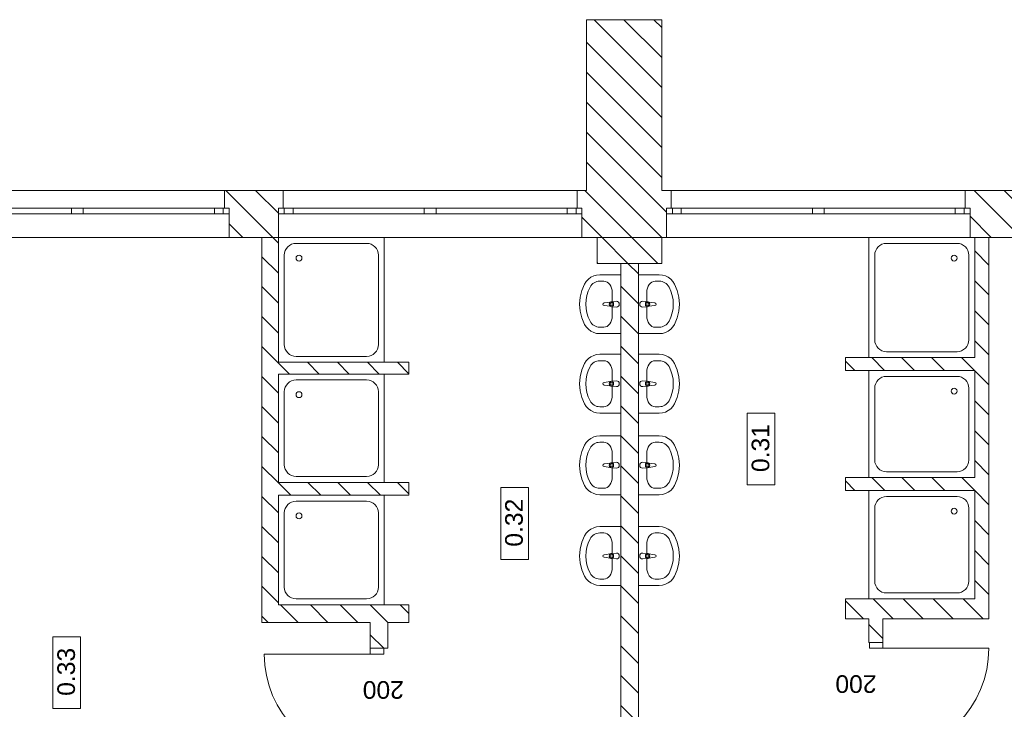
# Model space of a CAD drawing. Header units: millimetres. Extents: x -22315 to 39025, y -47720 to 770.
# Tile 7 of 28: x -13665 to -5293, y -28408 to -22550. Entities that reach past the tile are written whole.
import ezdxf

# ---------------------------------------------------------------- set-up
doc = ezdxf.new("R2010")
doc.units = ezdxf.units.MM
for name, color, linetype, lineweight in [('poziom_1 (1)_4_0_Nr_pióra__81_Nr_pióra__4', 7, 'Continuous', 9), ('poziom_1 (1)_4_2D - Ogólne_Nr_pióra__21_Nr_pióra__7', 7, 'Continuous', 9), ('poziom_1 (1)_4_Drzwi ArchiCAD_Nr_pióra__27_Nr_pióra__7', 7, 'Continuous', 9), ('poziom_1 (1)_4_Drzwi ArchiCAD_Nr_pióra__81_Nr_pióra__4', 7, 'Continuous', 9), ('poziom_1 (1)_4_Konstrukcja - Stropy_Nr_pióra__81_Nr_pióra__4', 7, 'Continuous', 9), ('poziom_1 (1)_4_Konstrukcja - Ściany zew_Nr_pióra__107_Nr_pióra__10', 7, 'Continuous', 9), ('poziom_1 (1)_4_Konstrukcja - Ściany zew_Nr_pióra__27_Nr_pióra__7', 7, 'Continuous', 9), ('poziom_1 (1)_4_Metryczki pomieszczeń ArchiCADa_Nr_pióra__6_Nr_pióra__5', 7, 'Continuous', 9), ('poziom_1 (1)_4_Okna ArchiCADa_Nr_pióra__101_Nr_pióra__252', 7, 'Continuous', 9), ('poziom_1 (1)_4_Okna ArchiCADa_Nr_pióra__27_Nr_pióra__7', 7, 'Continuous', 9), ('poziom_1 (1)_4_Okna ArchiCADa_Nr_pióra__81_Nr_pióra__4', 7, 'Continuous', 9), ('poziom_1 (1)_4_Znaczniki drzwi ArchiCADa_Nr_pióra__7_Nr_pióra__7', 7, 'Continuous', 9)]:
    doc.layers.add(name, color=color, linetype=linetype, lineweight=lineweight)
doc.styles.add('GENERATED_STYLE_1', font='arial.ttf')
pattern_1 = [(135, (37205, -40790), (127.2792, 127.2792), [])]

msp = doc.modelspace()

# ---------------------------------------------------------------- hatches: boundary and pattern name
at = {"layer": 'poziom_1 (1)_4_Konstrukcja - Ściany zew_Nr_pióra__107_Nr_pióra__10', "linetype": 'ByBlock'}
h = msp.add_hatch(dxfattribs=at)
h.set_pattern_fill('BLOCZKI_CERAMICZNE_0004', color=256, angle=270, style=0, pattern_type=2)
h.set_pattern_definition(pattern_1)
h.paths.add_polyline_path([(-8845, -22550), (-8845, -24000), (-8205, -24000), (-8205, -22550)])
h = msp.add_hatch(dxfattribs=at)
h.set_pattern_fill('BLOCZKI_CERAMICZNE_0004', color=256, angle=270, style=0, pattern_type=2)
h.set_pattern_definition(pattern_1)
h.paths.add_polyline_path([(-11465, -24400), (-11465, -24150), (-11425, -24150), (-11425, -24000), (-11925, -24000), (-11925, -24150), (-11885, -24150), (-11885, -24400)])
h = msp.add_hatch(dxfattribs=at)
h.set_pattern_fill('BLOCZKI_CERAMICZNE_0004', color=256, angle=270, style=0, pattern_type=2)
h.set_pattern_definition(pattern_1)
h.paths.add_polyline_path([(-8165, -24400), (-8165, -24150), (-8125, -24150), (-8125, -24000), (-8925, -24000), (-8925, -24150), (-8885, -24150), (-8885, -24400)])
h = msp.add_hatch(dxfattribs=at)
h.set_pattern_fill('BLOCZKI_CERAMICZNE_0004', color=256, angle=270, style=0, pattern_type=2)
h.set_pattern_definition(pattern_1)
h.paths.add_polyline_path([(-5155, -24400), (-5155, -24150), (-5115, -24150), (-5115, -24000), (-5625, -24000), (-5625, -24150), (-5585, -24150), (-5585, -24400)])
h = msp.add_hatch(dxfattribs=at)
h.set_pattern_fill('BLOCZKI_CERAMICZNE_0004', color=256, angle=270, style=0, pattern_type=2)
h.set_pattern_definition(pattern_1)
h.paths.add_polyline_path([(-11605, -24400), (-11605, -27670), (-11465, -27520), (-11465, -24400)])
h = msp.add_hatch(dxfattribs=at)
h.set_pattern_fill('BLOCZKI_CERAMICZNE_0004', color=256, angle=270, style=0, pattern_type=2)
h.set_pattern_definition(pattern_1)
h.paths.add_polyline_path([(-8755, -24400), (-8755, -24620), (-8205, -24620), (-8205, -24400)])
h = msp.add_hatch(dxfattribs=at)
h.set_pattern_fill('BLOCZKI_CERAMICZNE_0004', color=256, angle=270, style=0, pattern_type=2)
h.set_pattern_definition(pattern_1)
h.paths.add_polyline_path([(-5425, -27640), (-5425, -24400), (-5545, -24400), (-5545, -27470)])
h = msp.add_hatch(dxfattribs=at)
h.set_pattern_fill('BLOCZKI_CERAMICZNE_0004', color=256, angle=270, style=0, pattern_type=2)
h.set_pattern_definition(pattern_1)
h.paths.add_polyline_path([(-8405, -24620.3), (-8555, -24620.3), (-8555, -29510), (-8405, -29510)])
h = msp.add_hatch(dxfattribs=at)
h.set_pattern_fill('BLOCZKI_CERAMICZNE_0004', color=256, angle=270, style=0, pattern_type=2)
h.set_pattern_definition(pattern_1)
h.paths.add_polyline_path([(-6645, -25530), (-5545, -25530), (-5545, -25420), (-6645, -25420)])
h = msp.add_hatch(dxfattribs=at)
h.set_pattern_fill('BLOCZKI_CERAMICZNE_0004', color=256, angle=270, style=0, pattern_type=2)
h.set_pattern_definition(pattern_1)
h.paths.add_polyline_path([(-10355, -25460), (-11465, -25460), (-11465, -25560), (-10355, -25560)])
h = msp.add_hatch(dxfattribs=at)
h.set_pattern_fill('BLOCZKI_CERAMICZNE_0004', color=256, angle=270, style=0, pattern_type=2)
h.set_pattern_definition(pattern_1)
h.paths.add_polyline_path([(-6645, -26550), (-5545, -26550), (-5545, -26440), (-6645, -26440)])
h = msp.add_hatch(dxfattribs=at)
h.set_pattern_fill('BLOCZKI_CERAMICZNE_0004', color=256, angle=270, style=0, pattern_type=2)
h.set_pattern_definition(pattern_1)
h.paths.add_polyline_path([(-10355, -26480), (-11465, -26480), (-11465, -26590), (-10355, -26590)])
h = msp.add_hatch(dxfattribs=at)
h.set_pattern_fill('BLOCZKI_CERAMICZNE_0004', color=256, angle=270, style=0, pattern_type=2)
h.set_pattern_definition(pattern_1)
h.paths.add_polyline_path([(-11605, -27670), (-10355, -27670), (-10355, -27520), (-11465, -27520)])
h = msp.add_hatch(dxfattribs=at)
h.set_pattern_fill('BLOCZKI_CERAMICZNE_0004', color=256, angle=270, style=0, pattern_type=2)
h.set_pattern_definition(pattern_1)
h.paths.add_polyline_path([(-6645, -27640), (-5425, -27640), (-5545, -27470), (-6645, -27470)])
h = msp.add_hatch(dxfattribs=at)
h.set_pattern_fill('BLOCZKI_CERAMICZNE_0004', color=256, angle=270, style=0, pattern_type=2)
h.set_pattern_definition(pattern_1)
h.paths.add_polyline_path([(-10685, -27890), (-10535, -27890), (-10535, -27670), (-10685, -27670)])
h = msp.add_hatch(dxfattribs=at)
h.set_pattern_fill('BLOCZKI_CERAMICZNE_0004', color=256, angle=270, style=0, pattern_type=2)
h.set_pattern_definition(pattern_1)
h.paths.add_polyline_path([(-6445, -27840), (-6325, -27840), (-6325, -27640), (-6445, -27640)])

# ---------------------------------------------------------------- linework, layer by layer
at = {"layer": 'poziom_1 (1)_4_0_Nr_pióra__81_Nr_pióra__4', "linetype": 'ByBlock'}
for p, q in [((-10565, -24400), (-11465, -24400)), ((-11465, -24400), (-11465, -25460)), ((-10565, -25460), (-10565, -24400)), ((-6445, -25420), (-6445, -24400)), ((-6445, -24400), (-5545, -24400)), ((-5545, -24400), (-5545, -25420)), ((-10715, -24450), (-11315, -24450)), ((-6295, -24450), (-5695, -24450)), ((-11415, -24550), (-11415, -25310)), ((-10615, -25310), (-10615, -24550)), ((-6395, -25270), (-6395, -24550)), ((-5595, -24550), (-5595, -25270)), ((-8862.7, -24795.8), (-8848.1, -24773.3)), ((-8848.1, -24773.3), (-8829.9, -24753.9)), ((-8829.9, -24753.9), (-8808.5, -24738)), ((-8808.5, -24738), (-8784.8, -24726.4)), ((-8784.8, -24726.4), (-8759.4, -24719.2)), ((-8759.4, -24719.2), (-8733.2, -24716.8)), ((-8733.2, -24716.8), (-8555, -24716.8)), ((-8697.5, -24771.1), (-8733.2, -24771.1)), ((-8555, -24716.8), (-8555, -25216.8)), ((-8226.8, -24716.8), (-8405, -24716.8)), ((-8405, -24716.8), (-8405, -25216.8)), ((-8262.5, -24771.1), (-8226.8, -24771.1)), ((-8200.6, -24719.2), (-8226.8, -24716.8)), ((-8175.2, -24726.4), (-8200.6, -24719.2)), ((-8151.5, -24738), (-8175.2, -24726.4)), ((-8130.1, -24753.9), (-8151.5, -24738)), ((-8111.9, -24773.3), (-8130.1, -24753.9)), ((-8097.3, -24795.8), (-8111.9, -24773.3)), ((-8900.2, -24907.6), (-8886, -24850.1)), ((-8886, -24850.1), (-8862.7, -24795.8)), ((-8074, -24850.1), (-8097.3, -24795.8)), ((-8059.8, -24907.6), (-8074, -24850.1)), ((-8905, -24966.8), (-8900.2, -24907.6)), ((-8633.8, -24945.8), (-8591.8, -24941.8)), ((-8633.8, -24945.8), (-8633.8, -24945.7)), ((-8626.8, -24867.8), (-8626.8, -25065.8)), ((-8326.2, -24945.8), (-8368.2, -24941.8)), ((-8333.2, -24867.8), (-8333.2, -25065.8)), ((-8326.2, -24945.8), (-8326.2, -24945.7)), ((-8055, -24966.8), (-8059.8, -24907.6)), ((-8900.2, -25025.9), (-8905, -24966.8)), ((-8886, -25083.4), (-8900.2, -25025.9)), ((-8696.2, -24955.7), (-8643.3, -24949.1)), ((-8696.2, -24955.7), (-8696.2, -24955.6)), ((-8643.3, -24984.5), (-8696.2, -24977.9)), ((-8643.3, -24984.5), (-8643.3, -24984.5)), ((-8591.8, -24991.8), (-8633.8, -24987.8)), ((-8616.7, -24953.2), (-8631.6, -24953.2)), ((-8631.6, -24980.4), (-8616.7, -24980.4)), ((-8616.7, -24980.4), (-8616.7, -24953.2)), ((-8591.8, -24991.8), (-8591.8, -24991.7)), ((-8368.2, -24991.8), (-8326.2, -24987.8)), ((-8368.2, -24991.8), (-8368.2, -24991.7)), ((-8343.3, -24953.2), (-8328.4, -24953.2)), ((-8343.3, -24980.4), (-8343.3, -24953.2)), ((-8328.4, -24980.4), (-8343.3, -24980.4)), ((-8263.8, -24955.7), (-8316.7, -24949.1)), ((-8316.7, -24984.5), (-8263.8, -24977.9)), ((-8316.7, -24984.5), (-8316.7, -24984.5)), ((-8263.8, -24955.7), (-8263.8, -24955.6)), ((-8074, -25083.4), (-8059.8, -25025.9)), ((-8059.8, -25025.9), (-8055, -24966.8)), ((-8862.7, -25137.8), (-8886, -25083.4)), ((-8097.3, -25137.8), (-8074, -25083.4)), ((-8848.1, -25160.2), (-8862.7, -25137.8)), ((-8829.9, -25179.7), (-8848.1, -25160.2)), ((-8808.5, -25195.5), (-8829.9, -25179.7)), ((-8784.8, -25207.2), (-8808.5, -25195.5)), ((-8697.5, -25162.4), (-8733.2, -25162.4)), ((-8262.5, -25162.4), (-8226.8, -25162.4)), ((-8175.2, -25207.2), (-8151.5, -25195.5)), ((-8151.5, -25195.5), (-8130.1, -25179.7)), ((-8130.1, -25179.7), (-8111.9, -25160.2)), ((-8111.9, -25160.2), (-8097.3, -25137.8)), ((-8759.4, -25214.4), (-8784.8, -25207.2)), ((-8733.2, -25216.8), (-8759.4, -25214.4)), ((-8555, -25216.8), (-8733.2, -25216.8)), ((-8405, -25216.8), (-8226.8, -25216.8)), ((-8226.8, -25216.8), (-8200.6, -25214.4)), ((-8200.6, -25214.4), (-8175.2, -25207.2)), ((-11315, -25410), (-10715, -25410)), ((-8862.7, -25471.3), (-8848.1, -25448.8)), ((-8848.1, -25448.8), (-8829.9, -25429.3)), ((-8829.9, -25429.3), (-8808.5, -25413.5)), ((-8808.5, -25413.5), (-8784.8, -25401.8)), ((-8784.8, -25401.8), (-8759.4, -25394.7)), ((-8759.4, -25394.7), (-8733.2, -25392.3)), ((-8733.2, -25392.3), (-8555, -25392.3)), ((-8697.5, -25446.6), (-8733.2, -25446.6)), ((-8555, -25392.3), (-8555, -25892.3)), ((-8226.8, -25392.3), (-8405, -25392.3)), ((-8405, -25392.3), (-8405, -25892.3)), ((-8262.5, -25446.6), (-8226.8, -25446.6)), ((-8200.6, -25394.7), (-8226.8, -25392.3)), ((-8175.2, -25401.8), (-8200.6, -25394.7)), ((-8151.5, -25413.5), (-8175.2, -25401.8)), ((-8130.1, -25429.3), (-8151.5, -25413.5)), ((-8111.9, -25448.8), (-8130.1, -25429.3)), ((-8097.3, -25471.3), (-8111.9, -25448.8)), ((-5545, -25420), (-6445, -25420)), ((-5695, -25370), (-6295, -25370)), ((-11465, -25460), (-10565, -25460)), ((-8900.2, -25583.1), (-8886, -25525.6)), ((-8886, -25525.6), (-8862.7, -25471.3)), ((-8074, -25525.6), (-8097.3, -25471.3)), ((-8059.8, -25583.1), (-8074, -25525.6)), ((-6445, -26440), (-6445, -25530)), ((-6445, -25530), (-5545, -25530)), ((-5545, -25530), (-5545, -26440)), ((-10565, -25560), (-11465, -25560)), ((-11465, -25560), (-11465, -26480)), ((-10715, -25610), (-11315, -25610)), ((-10565, -26480), (-10565, -25560)), ((-8905, -25642.3), (-8900.2, -25583.1)), ((-8626.8, -25543.2), (-8626.8, -25741.3)), ((-8333.2, -25543.2), (-8333.2, -25741.3)), ((-8055, -25642.3), (-8059.8, -25583.1)), ((-6295, -25580), (-5695, -25580)), ((-8900.2, -25701.4), (-8905, -25642.3)), ((-8696.2, -25631.2), (-8643.3, -25624.5)), ((-8696.2, -25631.2), (-8696.2, -25631.1)), ((-8643.3, -25660), (-8696.2, -25653.4)), ((-8643.3, -25660), (-8643.3, -25659.9)), ((-8633.8, -25621.3), (-8591.8, -25617.3)), ((-8633.8, -25621.3), (-8633.8, -25621.2)), ((-8591.8, -25667.3), (-8633.8, -25663.3)), ((-8616.7, -25628.7), (-8631.6, -25628.7)), ((-8631.6, -25655.9), (-8616.7, -25655.9)), ((-8616.7, -25655.9), (-8616.7, -25628.7)), ((-8591.8, -25667.3), (-8591.8, -25667.2)), ((-8326.2, -25621.3), (-8368.2, -25617.3)), ((-8368.2, -25667.3), (-8326.2, -25663.3)), ((-8368.2, -25667.3), (-8368.2, -25667.2)), ((-8343.3, -25628.7), (-8328.4, -25628.7)), ((-8343.3, -25655.9), (-8343.3, -25628.7)), ((-8328.4, -25655.9), (-8343.3, -25655.9)), ((-8326.2, -25621.3), (-8326.2, -25621.2)), ((-8263.8, -25631.2), (-8316.7, -25624.5)), ((-8316.7, -25660), (-8263.8, -25653.4)), ((-8316.7, -25660), (-8316.7, -25659.9)), ((-8263.8, -25631.2), (-8263.8, -25631.1)), ((-8059.8, -25701.4), (-8055, -25642.3)), ((-6395, -26290), (-6395, -25680)), ((-5595, -25680), (-5595, -26290)), ((-11415, -25710), (-11415, -26330)), ((-10615, -26330), (-10615, -25710)), ((-8886, -25758.9), (-8900.2, -25701.4)), ((-8862.7, -25813.2), (-8886, -25758.9)), ((-8097.3, -25813.2), (-8074, -25758.9)), ((-8074, -25758.9), (-8059.8, -25701.4)), ((-8848.1, -25835.7), (-8862.7, -25813.2)), ((-8829.9, -25855.2), (-8848.1, -25835.7)), ((-8808.5, -25871), (-8829.9, -25855.2)), ((-8697.5, -25837.9), (-8733.2, -25837.9)), ((-8262.5, -25837.9), (-8226.8, -25837.9)), ((-8151.5, -25871), (-8130.1, -25855.2)), ((-8130.1, -25855.2), (-8111.9, -25835.7)), ((-8111.9, -25835.7), (-8097.3, -25813.2)), ((-8784.8, -25882.7), (-8808.5, -25871)), ((-8759.4, -25889.8), (-8784.8, -25882.7)), ((-8733.2, -25892.3), (-8759.4, -25889.8)), ((-8555, -25892.3), (-8733.2, -25892.3)), ((-8405, -25892.3), (-8226.8, -25892.3)), ((-8226.8, -25892.3), (-8200.6, -25889.8)), ((-8200.6, -25889.8), (-8175.2, -25882.7)), ((-8175.2, -25882.7), (-8151.5, -25871)), ((-8829.9, -26122.1), (-8808.5, -26106.3)), ((-8808.5, -26106.3), (-8784.8, -26094.6)), ((-8784.8, -26094.6), (-8759.4, -26087.5)), ((-8759.4, -26087.5), (-8733.2, -26085)), ((-8733.2, -26085), (-8555, -26085)), ((-8555, -26085), (-8555, -26585)), ((-8226.8, -26085), (-8405, -26085)), ((-8405, -26085), (-8405, -26585)), ((-8200.6, -26087.5), (-8226.8, -26085)), ((-8175.2, -26094.6), (-8200.6, -26087.5)), ((-8151.5, -26106.3), (-8175.2, -26094.6)), ((-8130.1, -26122.1), (-8151.5, -26106.3)), ((-8886, -26218.4), (-8862.7, -26164.1)), ((-8862.7, -26164.1), (-8848.1, -26141.6)), ((-8848.1, -26141.6), (-8829.9, -26122.1)), ((-8697.5, -26139.4), (-8733.2, -26139.4)), ((-8262.5, -26139.4), (-8226.8, -26139.4)), ((-8111.9, -26141.6), (-8130.1, -26122.1)), ((-8097.3, -26164.1), (-8111.9, -26141.6)), ((-8074, -26218.4), (-8097.3, -26164.1)), ((-8905, -26335), (-8900.2, -26275.9)), ((-8900.2, -26275.9), (-8886, -26218.4)), ((-8626.8, -26236), (-8626.8, -26434.1)), ((-8333.2, -26236), (-8333.2, -26434.1)), ((-8059.8, -26275.9), (-8074, -26218.4)), ((-8055, -26335), (-8059.8, -26275.9)), ((-8900.2, -26394.2), (-8905, -26335)), ((-8696.2, -26323.9), (-8643.3, -26317.3)), ((-8696.2, -26323.9), (-8696.2, -26323.9)), ((-8643.3, -26352.8), (-8696.2, -26346.1)), ((-8643.3, -26352.8), (-8643.3, -26352.7)), ((-8633.8, -26314), (-8591.8, -26310)), ((-8633.8, -26314), (-8633.8, -26314)), ((-8591.8, -26360), (-8633.8, -26356)), ((-8616.7, -26321.4), (-8631.6, -26321.4)), ((-8631.6, -26348.6), (-8616.7, -26348.6)), ((-8616.7, -26348.6), (-8616.7, -26321.4)), ((-8591.8, -26360), (-8591.8, -26360)), ((-8326.2, -26314), (-8368.2, -26310)), ((-8368.2, -26360), (-8326.2, -26356)), ((-8368.2, -26360), (-8368.2, -26360)), ((-8343.3, -26321.4), (-8328.4, -26321.4)), ((-8343.3, -26348.6), (-8343.3, -26321.4)), ((-8328.4, -26348.6), (-8343.3, -26348.6)), ((-8326.2, -26314), (-8326.2, -26314)), ((-8263.8, -26323.9), (-8316.7, -26317.3)), ((-8316.7, -26352.8), (-8263.8, -26346.1)), ((-8316.7, -26352.8), (-8316.7, -26352.7)), ((-8263.8, -26323.9), (-8263.8, -26323.9)), ((-8059.8, -26394.2), (-8055, -26335)), ((-11315, -26430), (-10715, -26430)), ((-8886, -26451.7), (-8900.2, -26394.2)), ((-8862.7, -26506), (-8886, -26451.7)), ((-8097.3, -26506), (-8074, -26451.7)), ((-8074, -26451.7), (-8059.8, -26394.2)), ((-5545, -26440), (-6445, -26440)), ((-5695, -26390), (-6295, -26390)), ((-11465, -26480), (-10565, -26480)), ((-8848.1, -26528.5), (-8862.7, -26506)), ((-8829.9, -26548), (-8848.1, -26528.5)), ((-8697.5, -26530.7), (-8733.2, -26530.7)), ((-8262.5, -26530.7), (-8226.8, -26530.7)), ((-8130.1, -26548), (-8111.9, -26528.5)), ((-8111.9, -26528.5), (-8097.3, -26506)), ((-10565, -26590), (-11465, -26590)), ((-11465, -26590), (-11465, -27520)), ((-10565, -27520), (-10565, -26590)), ((-8808.5, -26563.8), (-8829.9, -26548)), ((-8784.8, -26575.5), (-8808.5, -26563.8)), ((-8759.4, -26582.6), (-8784.8, -26575.5)), ((-8733.2, -26585), (-8759.4, -26582.6)), ((-8555, -26585), (-8733.2, -26585)), ((-8405, -26585), (-8226.8, -26585)), ((-8226.8, -26585), (-8200.6, -26582.6)), ((-8200.6, -26582.6), (-8175.2, -26575.5)), ((-8175.2, -26575.5), (-8151.5, -26563.8)), ((-8151.5, -26563.8), (-8130.1, -26548)), ((-6445, -27470), (-6445, -26550)), ((-6445, -26550), (-5545, -26550)), ((-6295, -26600), (-5695, -26600)), ((-5545, -26550), (-5545, -27470)), ((-10715, -26640), (-11315, -26640)), ((-6395, -27320), (-6395, -26700)), ((-5595, -26700), (-5595, -27320)), ((-11415, -26740), (-11415, -27370)), ((-10615, -27370), (-10615, -26740)), ((-8808.5, -26877), (-8784.8, -26865.3)), ((-8784.8, -26865.3), (-8759.4, -26858.2)), ((-8759.4, -26858.2), (-8733.2, -26855.8)), ((-8733.2, -26855.8), (-8555, -26855.8)), ((-8555, -26855.8), (-8555, -27355.8)), ((-8226.8, -26855.8), (-8405, -26855.8)), ((-8405, -26855.8), (-8405, -27355.8)), ((-8200.6, -26858.2), (-8226.8, -26855.8)), ((-8175.2, -26865.3), (-8200.6, -26858.2)), ((-8151.5, -26877), (-8175.2, -26865.3)), ((-8886, -26989.1), (-8862.7, -26934.8)), ((-8862.7, -26934.8), (-8848.1, -26912.3)), ((-8848.1, -26912.3), (-8829.9, -26892.8)), ((-8829.9, -26892.8), (-8808.5, -26877)), ((-8697.5, -26910.1), (-8733.2, -26910.1)), ((-8262.5, -26910.1), (-8226.8, -26910.1)), ((-8130.1, -26892.8), (-8151.5, -26877)), ((-8111.9, -26912.3), (-8130.1, -26892.8)), ((-8097.3, -26934.8), (-8111.9, -26912.3)), ((-8074, -26989.1), (-8097.3, -26934.8)), ((-8900.2, -27046.6), (-8886, -26989.1)), ((-8626.8, -27006.7), (-8626.8, -27204.8)), ((-8333.2, -27006.7), (-8333.2, -27204.8)), ((-8059.8, -27046.6), (-8074, -26989.1)), ((-8905, -27105.8), (-8900.2, -27046.6)), ((-8900.2, -27164.9), (-8905, -27105.8)), ((-8696.2, -27094.7), (-8643.3, -27088)), ((-8696.2, -27094.7), (-8696.2, -27094.6)), ((-8643.3, -27123.5), (-8696.2, -27116.9)), ((-8643.3, -27123.5), (-8643.3, -27123.4)), ((-8633.8, -27084.8), (-8591.8, -27080.8)), ((-8633.8, -27084.8), (-8633.8, -27084.7)), ((-8616.7, -27092.2), (-8631.6, -27092.2)), ((-8631.6, -27119.4), (-8616.7, -27119.4)), ((-8616.7, -27119.4), (-8616.7, -27092.2)), ((-8326.2, -27084.8), (-8368.2, -27080.8)), ((-8343.3, -27092.2), (-8328.4, -27092.2)), ((-8343.3, -27119.4), (-8343.3, -27092.2)), ((-8328.4, -27119.4), (-8343.3, -27119.4)), ((-8326.2, -27084.8), (-8326.2, -27084.7)), ((-8263.8, -27094.7), (-8316.7, -27088)), ((-8316.7, -27123.5), (-8263.8, -27116.9)), ((-8316.7, -27123.5), (-8316.7, -27123.4)), ((-8263.8, -27094.7), (-8263.8, -27094.6)), ((-8055, -27105.8), (-8059.8, -27046.6)), ((-8059.8, -27164.9), (-8055, -27105.8)), ((-8886, -27222.4), (-8900.2, -27164.9)), ((-8591.8, -27130.8), (-8633.8, -27126.8)), ((-8591.8, -27130.8), (-8591.8, -27130.7)), ((-8368.2, -27130.8), (-8326.2, -27126.8)), ((-8368.2, -27130.8), (-8368.2, -27130.7)), ((-8074, -27222.4), (-8059.8, -27164.9)), ((-8862.7, -27276.7), (-8886, -27222.4)), ((-8848.1, -27299.2), (-8862.7, -27276.7)), ((-8111.9, -27299.2), (-8097.3, -27276.7)), ((-8097.3, -27276.7), (-8074, -27222.4)), ((-8829.9, -27318.7), (-8848.1, -27299.2)), ((-8808.5, -27334.5), (-8829.9, -27318.7)), ((-8784.8, -27346.2), (-8808.5, -27334.5)), ((-8759.4, -27353.4), (-8784.8, -27346.2)), ((-8733.2, -27355.8), (-8759.4, -27353.4)), ((-8697.5, -27301.4), (-8733.2, -27301.4)), ((-8555, -27355.8), (-8733.2, -27355.8)), ((-8405, -27355.8), (-8226.8, -27355.8)), ((-8262.5, -27301.4), (-8226.8, -27301.4)), ((-8226.8, -27355.8), (-8200.6, -27353.4)), ((-8200.6, -27353.4), (-8175.2, -27346.2)), ((-8175.2, -27346.2), (-8151.5, -27334.5)), ((-8151.5, -27334.5), (-8130.1, -27318.7)), ((-8130.1, -27318.7), (-8111.9, -27299.2)), ((-5695, -27420), (-6295, -27420)), ((-11465, -27520), (-10565, -27520)), ((-11315, -27470), (-10715, -27470)), ((-5545, -27470), (-6445, -27470))]:
    msp.add_line(p, q, dxfattribs=at)
for centre in [(-11290, -24575), (-5720, -24575), (-5720, -25705), (-11290, -25735), (-5720, -26725), (-11290, -26765)]:
    msp.add_circle(centre, 25, dxfattribs=at)
for centre, radius, start, end in [((-11315, -24550), 100, 90, 180), ((-10715, -24550), 100, 0, 90), ((-6295, -24550), 100, 90, 180), ((-5695, -24550), 100, 0, 90), ((-8631.9, -24966.8), 21.1, 95.16961, 122.77103), ((-8591.8, -24966.8), 25, 270, 90), ((-8368.2, -24966.8), 25, 90, 270), ((-8328.1, -24966.8), 21.1, 57.22897, 84.83039), ((-8694.8, -24966.8), 11.2, 97.13892, 262.86108), ((-8631.9, -24966.8), 21.1, 122.77103, 237.22897), ((-8631.6, -24966.8), 13.6, 90, 270), ((-8631.9, -24966.8), 21.1, 237.22897, 264.83039), ((-8328.4, -24966.8), 13.6, 270, 90), ((-8328.1, -24966.8), 21.1, 275.16961, 302.77103), ((-8328.1, -24966.8), 21.1, 302.77103, 57.22897), ((-8265.2, -24966.8), 11.2, 277.13892, 82.86108), ((-6295, -25270), 100, 180, 270), ((-5695, -25270), 100, 270, 0), ((-11315, -25310), 100, 180, 270), ((-10715, -25310), 100, 270, 0), ((-11315, -25710), 100, 90, 180), ((-10715, -25710), 100, 0, 90), ((-6295, -25680), 100, 90, 180), ((-5695, -25680), 100, 0, 90), ((-8694.8, -25642.3), 11.2, 97.13892, 262.86108), ((-8631.9, -25642.3), 21.1, 122.77103, 237.22897), ((-8631.6, -25642.3), 13.6, 90, 270), ((-8631.9, -25642.3), 21.1, 95.16961, 122.77103), ((-8631.9, -25642.3), 21.1, 237.22897, 264.83039), ((-8591.8, -25642.3), 25, 270, 90), ((-8368.2, -25642.3), 25, 90, 270), ((-8328.4, -25642.3), 13.6, 270, 90), ((-8328.1, -25642.3), 21.1, 57.22897, 84.83039), ((-8328.1, -25642.3), 21.1, 275.16961, 302.77103), ((-8328.1, -25642.3), 21.1, 302.77103, 57.22897), ((-8265.2, -25642.3), 11.2, 277.13892, 82.86108), ((-11315, -26330), 100, 180, 270), ((-10715, -26330), 100, 270, 0), ((-8694.8, -26335), 11.2, 97.13892, 262.86108), ((-8631.9, -26335), 21.1, 122.77103, 237.22897), ((-8631.6, -26335), 13.6, 90, 270), ((-8631.9, -26335), 21.1, 95.16961, 122.77103), ((-8631.9, -26335), 21.1, 237.22897, 264.83039), ((-8591.8, -26335), 25, 270, 90), ((-8368.2, -26335), 25, 90, 270), ((-8328.4, -26335), 13.6, 270, 90), ((-8328.1, -26335), 21.1, 57.22897, 84.83039), ((-8328.1, -26335), 21.1, 275.16961, 302.77103), ((-8328.1, -26335), 21.1, 302.77103, 57.22897), ((-8265.2, -26335), 11.2, 277.13892, 82.86108), ((-6295, -26290), 100, 180, 270), ((-5695, -26290), 100, 270, 0), ((-6295, -26700), 100, 90, 180), ((-5695, -26700), 100, 0, 90), ((-11315, -26740), 100, 90, 180), ((-10715, -26740), 100, 0, 90), ((-8694.8, -27105.8), 11.2, 97.13892, 262.86108), ((-8631.9, -27105.8), 21.1, 122.77103, 237.22897), ((-8631.6, -27105.8), 13.6, 90, 270), ((-8631.9, -27105.8), 21.1, 95.16961, 122.77103), ((-8631.9, -27105.8), 21.1, 237.22897, 264.83039), ((-8591.8, -27105.8), 25, 270, 90), ((-8368.2, -27105.8), 25, 90, 270), ((-8328.4, -27105.8), 13.6, 270, 90), ((-8328.1, -27105.8), 21.1, 57.22897, 84.83039), ((-8328.1, -27105.8), 21.1, 275.16961, 302.77103), ((-8328.1, -27105.8), 21.1, 302.77103, 57.22897), ((-8265.2, -27105.8), 11.2, 277.13892, 82.86108), ((-11315, -27370), 100, 180, 270), ((-10715, -27370), 100, 270, 0), ((-6295, -27320), 100, 180, 270), ((-5695, -27320), 100, 270, 0)]:
    msp.add_arc(centre, radius, start, end, dxfattribs=at)
for centre, major_axis, ratio, start_param, end_param in [((-8733.2, -24867.7), (0, 96.6), 0.975758, 0, 1.073821), ((-8697.5, -24867.9), (0, 96.7), 0.731403, 4.712389, 6.283185), ((-8262.5, -24867.9), (0, 96.7), 0.731403, 0, 1.570796), ((-8226.8, -24867.7), (0, 96.6), 0.975758, 5.209364, 6.283185), ((-8555, -24966.8), (0, 304.3), 0.975758, 1.073821, 2.067771), ((-8405, -24966.8), (0, 304.3), 0.975758, 4.215414, 5.209364), ((-8733.2, -25065.8), (0, 96.6), 0.975758, 2.067771, 3.141593), ((-8697.5, -25065.7), (0, 96.7), 0.731403, 3.141593, 4.712389), ((-8262.5, -25065.7), (0, 96.7), 0.731403, 1.570796, 3.141593), ((-8226.8, -25065.8), (0, 96.6), 0.975758, 3.141593, 4.215414), ((-8733.2, -25543.2), (0, 96.6), 0.975758, 0, 1.073821), ((-8697.5, -25543.3), (0, 96.7), 0.731403, 4.712389, 6.283185), ((-8262.5, -25543.3), (0, 96.7), 0.731403, 0, 1.570796), ((-8226.8, -25543.2), (0, 96.6), 0.975758, 5.209364, 6.283185), ((-8555, -25642.3), (0, 304.3), 0.975758, 1.073821, 2.067771), ((-8405, -25642.3), (0, 304.3), 0.975758, 4.215414, 5.209364), ((-8697.5, -25741.2), (0, 96.7), 0.731403, 3.141593, 4.712389), ((-8262.5, -25741.2), (0, 96.7), 0.731403, 1.570796, 3.141593), ((-8733.2, -25741.3), (0, 96.6), 0.975758, 2.067771, 3.141593), ((-8226.8, -25741.3), (0, 96.6), 0.975758, 3.141593, 4.215414), ((-8555, -26335), (0, 304.3), 0.975758, 1.073821, 2.067771), ((-8733.2, -26236), (0, 96.6), 0.975758, 0, 1.073821), ((-8697.5, -26236.1), (0, 96.7), 0.731403, 4.712389, 6.283185), ((-8262.5, -26236.1), (0, 96.7), 0.731403, 0, 1.570796), ((-8226.8, -26236), (0, 96.6), 0.975758, 5.209364, 6.283185), ((-8405, -26335), (0, 304.3), 0.975758, 4.215414, 5.209364), ((-8697.5, -26434), (0, 96.7), 0.731403, 3.141593, 4.712389), ((-8262.5, -26434), (0, 96.7), 0.731403, 1.570796, 3.141593), ((-8733.2, -26434.1), (0, 96.6), 0.975758, 2.067771, 3.141593), ((-8226.8, -26434.1), (0, 96.6), 0.975758, 3.141593, 4.215414), ((-8733.2, -27006.7), (0, 96.6), 0.975758, 0, 1.073821), ((-8697.5, -27006.9), (0, 96.7), 0.731403, 4.712389, 6.283185), ((-8262.5, -27006.9), (0, 96.7), 0.731403, 0, 1.570796), ((-8226.8, -27006.7), (0, 96.6), 0.975758, 5.209364, 6.283185), ((-8555, -27105.8), (0, 304.3), 0.975758, 1.073821, 2.067771), ((-8405, -27105.8), (0, 304.3), 0.975758, 4.215414, 5.209364), ((-8697.5, -27204.7), (0, 96.7), 0.731403, 3.141593, 4.712389), ((-8262.5, -27204.7), (0, 96.7), 0.731403, 1.570796, 3.141593), ((-8733.2, -27204.8), (0, 96.6), 0.975758, 2.067771, 3.141593), ((-8226.8, -27204.8), (0, 96.6), 0.975758, 3.141593, 4.215414)]:
    msp.add_ellipse(centre, major_axis=major_axis, ratio=ratio, start_param=start_param, end_param=end_param, dxfattribs=at)
at = {"layer": 'poziom_1 (1)_4_2D - Ogólne_Nr_pióra__21_Nr_pióra__7', "linetype": 'ByBlock'}
msp.add_line((-8205, -22550), (-8845, -22550), dxfattribs=at)
at = {"layer": 'poziom_1 (1)_4_Drzwi ArchiCAD_Nr_pióra__27_Nr_pióra__7', "linetype": 'ByBlock'}
for p, q in [((-6325, -27840), (-6440, -27840)), ((-10685, -27890), (-10570, -27890))]:
    msp.add_line(p, q, dxfattribs=at)
at = {"layer": 'poziom_1 (1)_4_Drzwi ArchiCAD_Nr_pióra__81_Nr_pióra__4', "linetype": 'ByBlock'}
for p, q in [((-6440, -27890), (-6440, -27840)), ((-6440, -27840), (-6325, -27840)), ((-6325, -27840), (-6325, -27890)), ((-10685, -27940), (-11585, -27940)), ((-10685, -27890), (-10685, -27940)), ((-10570, -27890), (-10685, -27890)), ((-10685, -27940), (-10570, -27940)), ((-10570, -27940), (-10570, -27890)), ((-6325, -27890), (-6440, -27890)), ((-6325, -27890), (-5425, -27890))]:
    msp.add_line(p, q, dxfattribs=at)
for centre, start, end in [((-10685, -27940), 180, 270), ((-6325, -27890), 270, 0)]:
    msp.add_arc(centre, 900, start, end, dxfattribs=at)
at = {"layer": 'poziom_1 (1)_4_Konstrukcja - Stropy_Nr_pióra__81_Nr_pióra__4', "linetype": 'ByBlock', "flags": 128}
msp.add_lwpolyline([(4215, -35450), (4215, -38750), (4215, -41036.5), (4705, -41036.5), (4705, -45260), (1255, -45260), (955, -45260), (955, -45900), (-20980, -45900), (-20980, -24400), (1830, -24400), (1830, -30460), (1335, -30460), (1335, -36015), (2985, -36015), (2985, -35450)], close=True, dxfattribs=at)
at = {"layer": 'poziom_1 (1)_4_Konstrukcja - Ściany zew_Nr_pióra__27_Nr_pióra__7', "linetype": 'ByBlock'}
for p, q in [((-11925, -24000), (-11925, -24150)), ((-11425, -24000), (-11425, -24150)), ((-8925, -24000), (-8925, -24150)), ((-8125, -24000), (-8125, -24150)), ((-5625, -24000), (-5625, -24150)), ((-11925, -24150), (-11885, -24150)), ((-11885, -24150), (-11885, -24200)), ((-11425, -24150), (-11465, -24150)), ((-11465, -24150), (-11465, -24200)), ((-8925, -24150), (-8885, -24150)), ((-8885, -24150), (-8885, -24200)), ((-8125, -24150), (-8165, -24150)), ((-8165, -24150), (-8165, -24200)), ((-5625, -24150), (-5585, -24150)), ((-5585, -24150), (-5585, -24200)), ((-11885, -24200), (-11885, -24400)), ((-11465, -24200), (-11465, -24400)), ((-8885, -24200), (-8885, -24400)), ((-8165, -24200), (-8165, -24400)), ((-5585, -24200), (-5585, -24400)), ((-6440, -27840), (-6445, -27840)), ((-6325, -27840), (-6440, -27840)), ((-10685, -27890), (-10570, -27890)), ((-10570, -27890), (-10535, -27890))]:
    msp.add_line(p, q, dxfattribs=at)
at = {"layer": 'poziom_1 (1)_4_Konstrukcja - Ściany zew_Nr_pióra__27_Nr_pióra__7', "linetype": 'ByBlock', "flags": 128}
for points in [[(-8845, -22550), (-8845, -24000)], [(-8205, -24000), (-8205, -22550)], [(-11425, -24000), (-11925, -24000)], [(-8845, -24000), (-8925, -24000)], [(-8125, -24000), (-8205, -24000)], [(-5115, -24000), (-5625, -24000)], [(-11885, -24400), (-11605, -24400)], [(-11605, -24400), (-11605, -27670)], [(-11465, -25460), (-11465, -24400)], [(-8885, -24400), (-8755, -24400)], [(-8755, -24400), (-8755, -24620)], [(-8205, -24400), (-8165, -24400)], [(-8205, -24620), (-8205, -24400)], [(-6445, -24400), (-6325, -24400)], [(-5585, -24400), (-5545, -24400)], [(-5545, -24400), (-5545, -25420)], [(-5425, -24400), (-5155, -24400)], [(-5425, -27640), (-5425, -24400)], [(-8755, -24620), (-8205, -24620)], [(-8405, -24620.3), (-8555, -24620.3)], [(-8555, -24620.3), (-8555, -29360)], [(-8405, -29360), (-8405, -24620.3)], [(-5545, -25420), (-6645, -25420)], [(-6645, -25420), (-6645, -25530)], [(-10355, -25460), (-11465, -25460)], [(-10355, -25560), (-10355, -25460)], [(-6645, -25530), (-5545, -25530)], [(-5545, -25530), (-5545, -26440)], [(-11465, -26480), (-11465, -25560)], [(-11465, -25560), (-10355, -25560)], [(-5545, -26440), (-6645, -26440)], [(-6645, -26440), (-6645, -26550)], [(-10355, -26480), (-11465, -26480)], [(-10355, -26590), (-10355, -26480)], [(-11465, -27520), (-11465, -26590)], [(-11465, -26590), (-10355, -26590)], [(-6645, -26550), (-5545, -26550)], [(-5545, -26550), (-5545, -27470)], [(-10355, -27520), (-11465, -27520)], [(-10355, -27670), (-10355, -27520)], [(-5545, -27470), (-6645, -27470)], [(-6645, -27470), (-6645, -27640)], [(-11605, -27670), (-10685, -27670)], [(-10685, -27670), (-10685, -27890)], [(-10535, -27890), (-10535, -27670)], [(-10535, -27670), (-10355, -27670)], [(-6645, -27640), (-6445, -27640)], [(-6445, -27640), (-6445, -27840)], [(-6325, -27640), (-5425, -27640)], [(-6325, -27840), (-6325, -27640)]]:
    msp.add_lwpolyline(points, dxfattribs=at)
at = {"layer": 'poziom_1 (1)_4_Metryczki pomieszczeń ArchiCADa_Nr_pióra__6_Nr_pióra__5', "linetype": 'ByBlock'}
for p, q in [((-7479.2, -26501.5), (-7479.2, -25891.4)), ((-7479.2, -25891.4), (-7243.4, -25891.4)), ((-7243.4, -25891.4), (-7243.4, -26501.5)), ((-9574.7, -27135.4), (-9574.7, -26525.3)), ((-9574.7, -26525.3), (-9339, -26525.3)), ((-9339, -26525.3), (-9339, -27135.4)), ((-7243.4, -26501.5), (-7479.2, -26501.5)), ((-9339, -27135.4), (-9574.7, -27135.4)), ((-13382.5, -28402.4), (-13382.5, -27792.3)), ((-13382.5, -27792.3), (-13146.7, -27792.3)), ((-13146.7, -27792.3), (-13146.7, -28402.4)), ((-13146.7, -28402.4), (-13382.5, -28402.4))]:
    msp.add_line(p, q, dxfattribs=at)
at = {"layer": 'poziom_1 (1)_4_Okna ArchiCADa_Nr_pióra__101_Nr_pióra__252', "linetype": 'ByBlock'}
for p, q in [((-13175, -24150), (-13225, -24150)), ((-13225, -24150), (-13225, -24200)), ((-13125, -24150), (-13175, -24150)), ((-13125, -24200), (-13125, -24150)), ((-11885, -24150), (-12010, -24150)), ((-12010, -24150), (-12010, -24200)), ((-11340, -24150), (-11465, -24150)), ((-11340, -24200), (-11340, -24150)), ((-10175, -24150), (-10225, -24150)), ((-10225, -24150), (-10225, -24200)), ((-10125, -24150), (-10175, -24150)), ((-10125, -24200), (-10125, -24150)), ((-8885, -24150), (-9010, -24150)), ((-9010, -24150), (-9010, -24200)), ((-8040, -24150), (-8165, -24150)), ((-8040, -24200), (-8040, -24150)), ((-6875, -24150), (-6925, -24150)), ((-6925, -24150), (-6925, -24200)), ((-6825, -24150), (-6875, -24150)), ((-6825, -24200), (-6825, -24150)), ((-5585, -24150), (-5710, -24150)), ((-5710, -24150), (-5710, -24200)), ((-13225, -24200), (-13175, -24200)), ((-13175, -24200), (-13125, -24200)), ((-12010, -24200), (-11885, -24200)), ((-11465, -24200), (-11340, -24200)), ((-10225, -24200), (-10175, -24200)), ((-10175, -24200), (-10125, -24200)), ((-9010, -24200), (-8885, -24200)), ((-8165, -24200), (-8040, -24200)), ((-6925, -24200), (-6875, -24200)), ((-6875, -24200), (-6825, -24200)), ((-5710, -24200), (-5585, -24200))]:
    msp.add_line(p, q, dxfattribs=at)
at = {"layer": 'poziom_1 (1)_4_Okna ArchiCADa_Nr_pióra__27_Nr_pióra__7', "linetype": 'ByBlock'}
for p, q in [((-11925, -24150), (-11885, -24150)), ((-11885, -24150), (-11885, -24200)), ((-11465, -24150), (-11465, -24200)), ((-11425, -24150), (-11465, -24150)), ((-8925, -24150), (-8885, -24150)), ((-8885, -24150), (-8885, -24200)), ((-8165, -24150), (-8165, -24200)), ((-8125, -24150), (-8165, -24150)), ((-5625, -24150), (-5585, -24150)), ((-5585, -24150), (-5585, -24200))]:
    msp.add_line(p, q, dxfattribs=at)
at = {"layer": 'poziom_1 (1)_4_Okna ArchiCADa_Nr_pióra__81_Nr_pióra__4', "linetype": 'ByBlock'}
for p, q in [((-14425, -24000), (-11925, -24000)), ((-11425, -24000), (-8925, -24000)), ((-8125, -24000), (-5625, -24000)), ((-13225, -24150), (-14340, -24150)), ((-12010, -24150), (-13125, -24150)), ((-11935, -24150), (-11935, -24200)), ((-11415, -24150), (-11415, -24200)), ((-10225, -24150), (-11340, -24150)), ((-9010, -24150), (-10125, -24150)), ((-8935, -24150), (-8935, -24200)), ((-8115, -24150), (-8115, -24200)), ((-6925, -24150), (-8040, -24150)), ((-5710, -24150), (-6825, -24150)), ((-5635, -24150), (-5635, -24200)), ((-14340, -24200), (-13225, -24200)), ((-13125, -24200), (-12010, -24200)), ((-11340, -24200), (-10225, -24200)), ((-10125, -24200), (-9010, -24200)), ((-8040, -24200), (-6925, -24200)), ((-6825, -24200), (-5710, -24200)), ((-14465, -24400), (-11885, -24400)), ((-11465, -24400), (-8885, -24400)), ((-8165, -24400), (-5585, -24400))]:
    msp.add_line(p, q, dxfattribs=at)

# ---------------------------------------------------------------- texts
at = {"layer": 'poziom_1 (1)_4_Metryczki pomieszczeń ArchiCADa_Nr_pióra__6_Nr_pióra__5', "linetype": 'ByBlock', "char_height": 150, "attachment_point": 1, "rotation": 90, "style": 'GENERATED_STYLE_1'}
for s, insert in [('\\A1;0.31', (-7441.8, -26392.8)), ('\\A1;0.32', (-9537.4, -27026.7)), ('\\A1;0.33', (-13345.1, -28293.7))]:
    msp.add_mtext(s, dxfattribs=dict(at, insert=insert))
at = {"layer": 'poziom_1 (1)_4_Znaczniki drzwi ArchiCADa_Nr_pióra__7_Nr_pióra__7', "linetype": 'ByBlock', "char_height": 150, "attachment_point": 7, "rotation": 180, "style": 'GENERATED_STYLE_1'}
for insert in [(-6380.1, -28116.3), (-10398.6, -28166.3)]:
    msp.add_mtext('\\A1;200', dxfattribs=dict(at, insert=insert))

doc.saveas('drawing.dxf')
